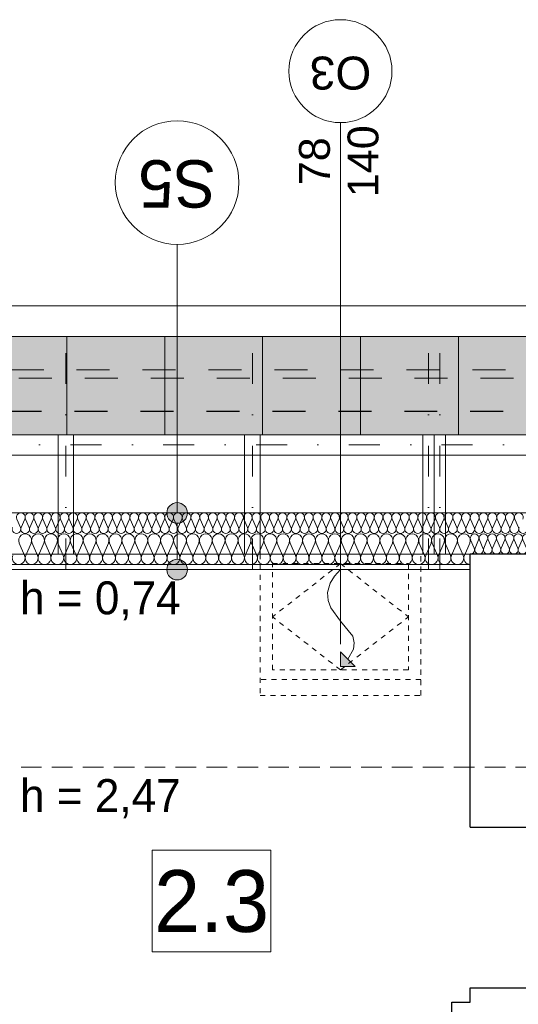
# Model space of a CAD drawing. Extents: x -438200 to -357500, y 15000 to 163871.
# Tile 126 of 148: x -429161 to -426742, y 119345 to 124126. Entities that reach past the tile are written whole.
import ezdxf

# ---------------------------------------------------------------- set-up
doc = ezdxf.new("R2010")
doc.units = 0
doc.header["$MEASUREMENT"] = 0
doc.set_wipeout_variables(frame=1)
for name, pattern in [('Dot & Dashed', [450, 150, -150, 0, -150]), ('Hidden Line', [50, 25, -25]), ('Krawędzie ukryte', [150, 100, -50]), ('Przerywana', [320, 160, -160])]:
    doc.linetypes.add(name, pattern=pattern)
for name, color, linetype in [('#podkład', 252, 'Continuous'), ('A-Okna', 252, 'Continuous'), ('Arch ocieplenie', 252, 'Continuous'), ('Arch opisy', 252, 'Continuous'), ('Inwent Izolacje', 252, 'Continuous')]:
    doc.layers.add(name, color=color, linetype=linetype)
for name, color, linetype, lineweight in [('A-Okna_Nr_Pióra__9', 252, 'Continuous', 13), ('Arch dachowki_Nr_Pióra__81', 252, 'Continuous', 9), ('Arch ocieplenie_Nr_Pióra__44', 252, 'Continuous', 13), ('Arch okna_Nr_Pióra__41', 252, 'Continuous', 15), ('Arch opisy okien_Nr_Pióra__21', 252, 'Continuous', 9), ('Arch opisy okien_Nr_Pióra__9', 252, 'Continuous', 13), ('Arch opisy_Nr_Pióra__1', 252, 'Continuous', 25), ('Arch opisy_Nr_Pióra__21', 252, 'Continuous', 9), ('Arch opisy_Nr_Pióra__9', 252, 'Continuous', 13), ('Arch wykończenie_Nr_Pióra__3', 252, 'Continuous', 18), ('Arch wykończenie_Nr_Pióra__4', 252, 'Continuous', 13), ('arch wypelnienia_Nr_Pióra__2', 252, 'Continuous', 13), ('INWENT DACH_Nr_Pióra__21', 252, 'Continuous', 9), ('Inwent Izolacje_Nr_Pióra__44', 252, 'Continuous', 13), ('INWENT KONST. DREWNIANA_Nr_Pióra__2', 252, 'Continuous', 13), ('INWENT KONST. DREWNIANA_Nr_Pióra__21', 252, 'Continuous', 9), ('INWENT OPISY_Nr_Pióra__21', 252, 'Continuous', 9), ('INWENT RURY SPUSTOWE_Nr_Pióra__21', 252, 'Continuous', 9), ('INWENT WYMIARY_Nr_Pióra__21', 252, 'Continuous', 9), ('INWENT.ŚCIANY_Nr_Pióra__1', 252, 'Continuous', 25), ('INWENT.ŚCIANY_Nr_Pióra__2', 252, 'Continuous', 13), ('INWENT.ŚCIANY_Nr_Pióra__21', 252, 'Continuous', 9), ('Istniejące stropy_Nr_Pióra__5', 252, 'Continuous', 13)]:
    doc.layers.add(name, color=color, linetype=linetype, lineweight=lineweight)
doc.styles.add('GENERATED_STYLE_10', font='arial.ttf')
doc.styles.add('GENERATED_STYLE_2', font='txt')
doc.styles.add('GENERATED_STYLE_3', font='txt')
doc.styles.add('GENERATED_STYLE_5', font='txt')

# ---------------------------------------------------------------- blocks, each defined once
blk = doc.blocks.new('Izolacja cieplna 14_221', base_point=(-426974.9, 106497.6))
at = {"layer": 'Arch ocieplenie_Nr_Pióra__44', "linetype": 'Continuous'}
for p, q in [((-426973.2, 106567.8), (-426955.4, 106527.4)), ((-426951.8, 106527.4), (-426934, 106567.8)), ((-426930.4, 106567.8), (-426912.7, 106527.4)), ((-426909.1, 106527.4), (-426891.3, 106567.8)), ((-426887.7, 106567.8), (-426869.9, 106527.4)), ((-426866.3, 106527.4), (-426848.6, 106567.8)), ((-426845, 106567.8), (-426827.2, 106527.4)), ((-426823.6, 106527.4), (-426805.8, 106567.8)), ((-426802.2, 106567.8), (-426784.5, 106527.4)), ((-426780.9, 106527.4), (-426763.1, 106567.8)), ((-426759.5, 106567.8), (-426741.7, 106527.4))]:
    blk.add_line(p, q, dxfattribs=at)
for centre, start_param, end_param in [((-426953.6, 106576.3), 5.870392, 9.837571), ((-426910.9, 106576.3), 5.870392, 9.837571), ((-426868.1, 106576.3), 5.870392, 9.837571), ((-426825.4, 106576.3), 5.870392, 9.837571), ((-426782.7, 106576.3), 5.870392, 9.837571), ((-426739.9, 106576.3), 5.870392, 9.837571), ((-426974.9, 106518.9), 4.712389, 6.695979), ((-426932.2, 106518.9), 2.7288, 6.695979), ((-426889.5, 106518.9), 2.7288, 6.695979), ((-426846.8, 106518.9), 2.7288, 6.695979), ((-426804, 106518.9), 2.7288, 6.695979), ((-426761.3, 106518.9), 2.7288, 6.695979), ((-426718.6, 106518.9), 2.7288, 6.695979)]:
    blk.add_ellipse(centre, major_axis=(21.4, 0), ratio=0.995514, start_param=start_param, end_param=end_param, dxfattribs=at)
blk = doc.blocks.new('Izolacja cieplna 14_222', base_point=(-429854.9, 106497.6))
at = {"layer": 'Arch ocieplenie_Nr_Pióra__44', "linetype": 'Continuous'}
for p, q in [((-429175.5, 106567.8), (-429157.9, 106527.4)), ((-429154.3, 106527.4), (-429136.7, 106567.8)), ((-429133.2, 106567.8), (-429115.5, 106527.4)), ((-429112, 106527.4), (-429094.4, 106567.8)), ((-429090.8, 106567.8), (-429073.2, 106527.4)), ((-429069.6, 106527.4), (-429052, 106567.8)), ((-429048.5, 106567.8), (-429030.8, 106527.4)), ((-429027.3, 106527.4), (-429009.7, 106567.8)), ((-429006.1, 106567.8), (-428988.5, 106527.4)), ((-428984.9, 106527.4), (-428967.3, 106567.8)), ((-428963.8, 106567.8), (-428946.1, 106527.4)), ((-428942.6, 106527.4), (-428925, 106567.8)), ((-428921.4, 106567.8), (-428903.8, 106527.4)), ((-428900.2, 106527.4), (-428882.6, 106567.8)), ((-428879.1, 106567.8), (-428861.4, 106527.4)), ((-428857.9, 106527.4), (-428840.3, 106567.8)), ((-428836.7, 106567.8), (-428819.1, 106527.4)), ((-428815.5, 106527.4), (-428797.9, 106567.8)), ((-428794.3, 106567.8), (-428776.7, 106527.4)), ((-428773.2, 106527.4), (-428755.5, 106567.8)), ((-428752, 106567.8), (-428734.4, 106527.4)), ((-428730.8, 106527.4), (-428713.2, 106567.8)), ((-428709.6, 106567.8), (-428692, 106527.4)), ((-428688.5, 106527.4), (-428670.8, 106567.8)), ((-428667.3, 106567.8), (-428649.7, 106527.4)), ((-428646.1, 106527.4), (-428628.5, 106567.8)), ((-428624.9, 106567.8), (-428607.3, 106527.4)), ((-428603.8, 106527.4), (-428586.1, 106567.8)), ((-428582.6, 106567.8), (-428565, 106527.4)), ((-428561.4, 106527.4), (-428543.8, 106567.8)), ((-428540.2, 106567.8), (-428522.6, 106527.4)), ((-428519.1, 106527.4), (-428501.4, 106567.8)), ((-428497.9, 106567.8), (-428480.3, 106527.4)), ((-428476.7, 106527.4), (-428459.1, 106567.8)), ((-428455.5, 106567.8), (-428437.9, 106527.4)), ((-428434.3, 106527.4), (-428416.7, 106567.8)), ((-428413.2, 106567.8), (-428395.5, 106527.4)), ((-428392, 106527.4), (-428374.4, 106567.8)), ((-428370.8, 106567.8), (-428353.2, 106527.4)), ((-428349.6, 106527.4), (-428332, 106567.8)), ((-428328.5, 106567.8), (-428310.8, 106527.4)), ((-428307.3, 106527.4), (-428289.7, 106567.8)), ((-428286.1, 106567.8), (-428268.5, 106527.4)), ((-428264.9, 106527.4), (-428247.3, 106567.8)), ((-428243.8, 106567.8), (-428226.1, 106527.4)), ((-428222.6, 106527.4), (-428205, 106567.8)), ((-428201.4, 106567.8), (-428183.8, 106527.4)), ((-428180.2, 106527.4), (-428162.6, 106567.8)), ((-428159.1, 106567.8), (-428141.4, 106527.4)), ((-428137.9, 106527.4), (-428120.3, 106567.8)), ((-428116.7, 106567.8), (-428099.1, 106527.4)), ((-428095.5, 106527.4), (-428077.9, 106567.8)), ((-428074.3, 106567.8), (-428056.7, 106527.4)), ((-428053.2, 106527.4), (-428035.5, 106567.8)), ((-428032, 106567.8), (-428014.4, 106527.4)), ((-428010.8, 106527.4), (-427993.2, 106567.8)), ((-427989.6, 106567.8), (-427972, 106527.4)), ((-427968.5, 106527.4), (-427950.8, 106567.8)), ((-427947.3, 106567.8), (-427929.7, 106527.4)), ((-427926.1, 106527.4), (-427908.5, 106567.8)), ((-427904.9, 106567.8), (-427887.3, 106527.4)), ((-427883.8, 106527.4), (-427866.1, 106567.8)), ((-427862.6, 106567.8), (-427845, 106527.4)), ((-427841.4, 106527.4), (-427823.8, 106567.8)), ((-427820.2, 106567.8), (-427802.6, 106527.4)), ((-427799.1, 106527.4), (-427781.4, 106567.8)), ((-427777.9, 106567.8), (-427760.3, 106527.4)), ((-427756.7, 106527.4), (-427739.1, 106567.8)), ((-427735.5, 106567.8), (-427717.9, 106527.4)), ((-427714.3, 106527.4), (-427696.7, 106567.8)), ((-427693.2, 106567.8), (-427675.5, 106527.4)), ((-427672, 106527.4), (-427654.4, 106567.8)), ((-427650.8, 106567.8), (-427633.2, 106527.4)), ((-427629.6, 106527.4), (-427612, 106567.8)), ((-427608.5, 106567.8), (-427590.8, 106527.4)), ((-427587.3, 106527.4), (-427569.7, 106567.8)), ((-427566.1, 106567.8), (-427548.5, 106527.4)), ((-427544.9, 106527.4), (-427527.3, 106567.8)), ((-427523.8, 106567.8), (-427506.1, 106527.4)), ((-427502.6, 106527.4), (-427485, 106567.8)), ((-427481.4, 106567.8), (-427463.8, 106527.4)), ((-427460.2, 106527.4), (-427442.6, 106567.8)), ((-427439.1, 106567.8), (-427421.4, 106527.4)), ((-427417.9, 106527.4), (-427400.3, 106567.8)), ((-427396.7, 106567.8), (-427379.1, 106527.4)), ((-427375.5, 106527.4), (-427357.9, 106567.8)), ((-427354.3, 106567.8), (-427336.7, 106527.4)), ((-427333.2, 106527.4), (-427315.5, 106567.8)), ((-427312, 106567.8), (-427294.4, 106527.4)), ((-427290.8, 106527.4), (-427273.2, 106567.8)), ((-427269.6, 106567.8), (-427252, 106527.4)), ((-427248.5, 106527.4), (-427230.8, 106567.8)), ((-427227.3, 106567.8), (-427209.7, 106527.4)), ((-427206.1, 106527.4), (-427188.5, 106567.8)), ((-427184.9, 106567.8), (-427167.3, 106527.4)), ((-427163.8, 106527.4), (-427146.1, 106567.8)), ((-427142.6, 106567.8), (-427125, 106527.4)), ((-427121.4, 106527.4), (-427103.8, 106567.8)), ((-427100.2, 106567.8), (-427082.6, 106527.4)), ((-427079.1, 106527.4), (-427061.4, 106567.8)), ((-427057.9, 106567.8), (-427040.3, 106527.4)), ((-427036.7, 106527.4), (-427019.1, 106567.8)), ((-427015.5, 106567.8), (-426997.9, 106527.4)), ((-426994.3, 106527.4), (-426976.7, 106567.8))]:
    blk.add_line(p, q, dxfattribs=at)
for centre, start_param, end_param in [((-429156.1, 106576.3), 4.299595, 8.266775), ((-429113.8, 106576.3), 4.299595, 8.266775), ((-429071.4, 106576.3), 4.299595, 8.266775), ((-429029.1, 106576.3), 4.299595, 8.266775), ((-428986.7, 106576.3), 4.299595, 8.266775), ((-428944.4, 106576.3), 4.299595, 8.266775), ((-428902, 106576.3), 4.299595, 8.266775), ((-428859.7, 106576.3), 4.299595, 8.266775), ((-428817.3, 106576.3), 4.299595, 8.266775), ((-428774.9, 106576.3), 4.299595, 8.266775), ((-428732.6, 106576.3), 4.299595, 8.266775), ((-428690.2, 106576.3), 4.299595, 8.266775), ((-428647.9, 106576.3), 4.299595, 8.266775), ((-428605.5, 106576.3), 4.299595, 8.266775), ((-428563.2, 106576.3), 4.299595, 8.266775), ((-428520.8, 106576.3), 4.299595, 8.266775), ((-428478.5, 106576.3), 4.299595, 8.266775), ((-428436.1, 106576.3), 4.299595, 8.266775), ((-428393.8, 106576.3), 4.299595, 8.266775), ((-428351.4, 106576.3), 4.299595, 8.266775), ((-428309.1, 106576.3), 4.299595, 8.266775), ((-428266.7, 106576.3), 4.299595, 8.266775), ((-428224.4, 106576.3), 4.299595, 8.266775), ((-428182, 106576.3), 4.299595, 8.266775), ((-428139.7, 106576.3), 4.299595, 8.266775), ((-428097.3, 106576.3), 4.299595, 8.266775), ((-428054.9, 106576.3), 4.299595, 8.266775), ((-428012.6, 106576.3), 4.299595, 8.266775), ((-427970.2, 106576.3), 4.299595, 8.266775), ((-427927.9, 106576.3), 4.299595, 8.266775), ((-427885.5, 106576.3), 4.299595, 8.266775), ((-427843.2, 106576.3), 4.299595, 8.266775), ((-427800.8, 106576.3), 4.299595, 8.266775), ((-427758.5, 106576.3), 4.299595, 8.266775), ((-427716.1, 106576.3), 4.299595, 8.266775), ((-427673.8, 106576.3), 4.299595, 8.266775), ((-427631.4, 106576.3), 4.299595, 8.266775), ((-427589.1, 106576.3), 4.299595, 8.266775), ((-427546.7, 106576.3), 4.299595, 8.266775), ((-427504.4, 106576.3), 4.299595, 8.266775), ((-427462, 106576.3), 4.299595, 8.266775), ((-427419.7, 106576.3), 4.299595, 8.266775), ((-427377.3, 106576.3), 4.299595, 8.266775), ((-427334.9, 106576.3), 4.299595, 8.266775), ((-427292.6, 106576.3), 4.299595, 8.266775), ((-427250.2, 106576.3), 4.299595, 8.266775), ((-427207.9, 106576.3), 4.299595, 8.266775), ((-427165.5, 106576.3), 4.299595, 8.266775), ((-427123.2, 106576.3), 4.299595, 8.266775), ((-427080.8, 106576.3), 4.299595, 8.266775), ((-427038.5, 106576.3), 4.299595, 8.266775), ((-426996.1, 106576.3), 4.299595, 8.266775), ((-429177.3, 106518.9), 1.158004, 5.125183), ((-429134.9, 106518.9), 1.158004, 5.125183), ((-429092.6, 106518.9), 1.158004, 5.125183), ((-429050.2, 106518.9), 1.158004, 5.125183), ((-429007.9, 106518.9), 1.158004, 5.125183), ((-428965.5, 106518.9), 1.158004, 5.125183), ((-428923.2, 106518.9), 1.158004, 5.125183), ((-428880.8, 106518.9), 1.158004, 5.125183), ((-428838.5, 106518.9), 1.158004, 5.125183), ((-428796.1, 106518.9), 1.158004, 5.125183), ((-428753.8, 106518.9), 1.158004, 5.125183), ((-428711.4, 106518.9), 1.158004, 5.125183), ((-428669.1, 106518.9), 1.158004, 5.125183), ((-428626.7, 106518.9), 1.158004, 5.125183), ((-428584.4, 106518.9), 1.158004, 5.125183), ((-428542, 106518.9), 1.158004, 5.125183), ((-428499.7, 106518.9), 1.158004, 5.125183), ((-428457.3, 106518.9), 1.158004, 5.125183), ((-428414.9, 106518.9), 1.158004, 5.125183), ((-428372.6, 106518.9), 1.158004, 5.125183), ((-428330.2, 106518.9), 1.158004, 5.125183), ((-428287.9, 106518.9), 1.158004, 5.125183), ((-428245.5, 106518.9), 1.158004, 5.125183), ((-428203.2, 106518.9), 1.158004, 5.125183), ((-428160.8, 106518.9), 1.158004, 5.125183), ((-428118.5, 106518.9), 1.158004, 5.125183), ((-428076.1, 106518.9), 1.158004, 5.125183), ((-428033.8, 106518.9), 1.158004, 5.125183), ((-427991.4, 106518.9), 1.158004, 5.125183), ((-427949.1, 106518.9), 1.158004, 5.125183), ((-427906.7, 106518.9), 1.158004, 5.125183), ((-427864.4, 106518.9), 1.158004, 5.125183), ((-427822, 106518.9), 1.158004, 5.125183), ((-427779.7, 106518.9), 1.158004, 5.125183), ((-427737.3, 106518.9), 1.158004, 5.125183), ((-427694.9, 106518.9), 1.158004, 5.125183), ((-427652.6, 106518.9), 1.158004, 5.125183), ((-427610.2, 106518.9), 1.158004, 5.125183), ((-427567.9, 106518.9), 1.158004, 5.125183), ((-427525.5, 106518.9), 1.158004, 5.125183), ((-427483.2, 106518.9), 1.158004, 5.125183), ((-427440.8, 106518.9), 1.158004, 5.125183), ((-427398.5, 106518.9), 1.158004, 5.125183), ((-427356.1, 106518.9), 1.158004, 5.125183), ((-427313.8, 106518.9), 1.158004, 5.125183), ((-427271.4, 106518.9), 1.158004, 5.125183), ((-427229.1, 106518.9), 1.158004, 5.125183), ((-427186.7, 106518.9), 1.158004, 5.125183), ((-427144.4, 106518.9), 1.158004, 5.125183), ((-427102, 106518.9), 1.158004, 5.125183), ((-427059.7, 106518.9), 1.158004, 5.125183), ((-427017.3, 106518.9), 1.158004, 5.125183), ((-426974.9, 106518.9), 1.158004, 3.141593)]:
    blk.add_ellipse(centre, major_axis=(0, 21.3), ratio=0.995705, start_param=start_param, end_param=end_param, dxfattribs=at)
blk = doc.blocks.new('Izolacja cieplna 14_357', base_point=(-426974.9, 106397.6))
at = {"layer": 'Inwent Izolacje_Nr_Pióra__44', "linetype": 'Continuous'}
for p, q in [((-426973.2, 106466.5), (-426955.6, 106426.9)), ((-426952.1, 106426.9), (-426934.5, 106466.5)), ((-426931, 106466.5), (-426913.4, 106426.9)), ((-426909.8, 106426.9), (-426892.3, 106466.5)), ((-426888.7, 106466.5), (-426871.2, 106426.9)), ((-426867.6, 106426.9), (-426850.1, 106466.5)), ((-426846.5, 106466.5), (-426828.9, 106426.9)), ((-426825.4, 106426.9), (-426807.8, 106466.5)), ((-426804.3, 106466.5), (-426786.7, 106426.9)), ((-426783.2, 106426.9), (-426765.6, 106466.5)), ((-426762.1, 106466.5), (-426744.5, 106426.9)), ((-426741, 106426.9), (-426723.4, 106466.5)), ((-426719.8, 106466.5), (-426702.3, 106426.9)), ((-426698.7, 106426.9), (-426681.2, 106466.5)), ((-426677.6, 106466.5), (-426660.1, 106426.9)), ((-426656.5, 106426.9), (-426638.9, 106466.5)), ((-426635.4, 106466.5), (-426617.8, 106426.9)), ((-426614.3, 106426.9), (-426596.7, 106466.5))]:
    blk.add_line(p, q, dxfattribs=at)
for centre, start_param, end_param in [((-426953.8, 106474.9), 5.870392, 9.837571), ((-426911.6, 106474.9), 5.870392, 9.837571), ((-426869.4, 106474.9), 5.870392, 9.837571), ((-426827.2, 106474.9), 5.870392, 9.837571), ((-426784.9, 106474.9), 5.870392, 9.837571), ((-426742.7, 106474.9), 5.870392, 9.837571), ((-426700.5, 106474.9), 5.870392, 9.837571), ((-426658.3, 106474.9), 5.870392, 9.837571), ((-426616.1, 106474.9), 5.870392, 9.837571), ((-426974.9, 106418.5), 4.712389, 6.695979), ((-426932.7, 106418.5), 2.7288, 6.695979), ((-426890.5, 106418.5), 2.7288, 6.695979), ((-426848.3, 106418.5), 2.7288, 6.695979), ((-426806.1, 106418.5), 2.7288, 6.695979), ((-426763.8, 106418.5), 2.7288, 6.695979), ((-426721.6, 106418.5), 2.7288, 6.695979), ((-426679.4, 106418.5), 2.7288, 6.695979), ((-426637.2, 106418.5), 2.7288, 6.695979), ((-426594.9, 106418.5), 2.7288, 4.712389)]:
    blk.add_ellipse(centre, major_axis=(21.1, 0), ratio=0.988686, start_param=start_param, end_param=end_param, dxfattribs=at)
blk = doc.blocks.new('Izolacja cieplna 14_359', base_point=(-429854.9, 106347.6))
at = {"layer": 'Inwent Izolacje_Nr_Pióra__44', "linetype": 'Continuous'}
for p, q in [((-429163.6, 106451.6), (-429137.6, 106391.8)), ((-429132.3, 106391.8), (-429106.3, 106451.6)), ((-429101, 106451.6), (-429075, 106391.8)), ((-429069.7, 106391.8), (-429043.7, 106451.6)), ((-429038.4, 106451.6), (-429012.4, 106391.8)), ((-429007.1, 106391.8), (-428981.1, 106451.6)), ((-428975.8, 106451.6), (-428949.8, 106391.8)), ((-428944.5, 106391.8), (-428918.4, 106451.6)), ((-428913.2, 106451.6), (-428887.1, 106391.8)), ((-428881.9, 106391.8), (-428855.8, 106451.6)), ((-428850.6, 106451.6), (-428824.5, 106391.8)), ((-428819.3, 106391.8), (-428793.2, 106451.6)), ((-428788, 106451.6), (-428761.9, 106391.8)), ((-428756.7, 106391.8), (-428730.6, 106451.6)), ((-428725.4, 106451.6), (-428699.3, 106391.8)), ((-428694.1, 106391.8), (-428668, 106451.6)), ((-428662.8, 106451.6), (-428636.7, 106391.8)), ((-428631.4, 106391.8), (-428605.4, 106451.6)), ((-428600.1, 106451.6), (-428574.1, 106391.8)), ((-428568.8, 106391.8), (-428542.8, 106451.6)), ((-428537.5, 106451.6), (-428511.5, 106391.8)), ((-428506.2, 106391.8), (-428480.2, 106451.6)), ((-428474.9, 106451.6), (-428448.9, 106391.8)), ((-428443.6, 106391.8), (-428417.6, 106451.6)), ((-428412.3, 106451.6), (-428386.3, 106391.8)), ((-428381, 106391.8), (-428355, 106451.6)), ((-428349.7, 106451.6), (-428323.7, 106391.8)), ((-428318.4, 106391.8), (-428292.4, 106451.6)), ((-428287.1, 106451.6), (-428261.1, 106391.8)), ((-428255.8, 106391.8), (-428229.8, 106451.6)), ((-428224.5, 106451.6), (-428198.4, 106391.8)), ((-428193.2, 106391.8), (-428167.1, 106451.6)), ((-428161.9, 106451.6), (-428135.8, 106391.8)), ((-428130.6, 106391.8), (-428104.5, 106451.6)), ((-428099.3, 106451.6), (-428073.2, 106391.8)), ((-428068, 106391.8), (-428041.9, 106451.6)), ((-428036.7, 106451.6), (-428010.6, 106391.8)), ((-428005.4, 106391.8), (-427979.3, 106451.6)), ((-427974.1, 106451.6), (-427948, 106391.8)), ((-427942.8, 106391.8), (-427916.7, 106451.6)), ((-427911.4, 106451.6), (-427885.4, 106391.8)), ((-427880.1, 106391.8), (-427854.1, 106451.6)), ((-427848.8, 106451.6), (-427822.8, 106391.8)), ((-427817.5, 106391.8), (-427791.5, 106451.6)), ((-427786.2, 106451.6), (-427760.2, 106391.8)), ((-427754.9, 106391.8), (-427728.9, 106451.6)), ((-427723.6, 106451.6), (-427697.6, 106391.8)), ((-427692.3, 106391.8), (-427666.3, 106451.6)), ((-427661, 106451.6), (-427635, 106391.8)), ((-427629.7, 106391.8), (-427603.7, 106451.6)), ((-427598.4, 106451.6), (-427572.4, 106391.8)), ((-427567.1, 106391.8), (-427541.1, 106451.6)), ((-427535.8, 106451.6), (-427509.8, 106391.8)), ((-427504.5, 106391.8), (-427478.4, 106451.6)), ((-427473.2, 106451.6), (-427447.1, 106391.8)), ((-427441.9, 106391.8), (-427415.8, 106451.6)), ((-427410.6, 106451.6), (-427384.5, 106391.8)), ((-427379.3, 106391.8), (-427353.2, 106451.6)), ((-427348, 106451.6), (-427321.9, 106391.8)), ((-427316.7, 106391.8), (-427290.6, 106451.6)), ((-427285.4, 106451.6), (-427259.3, 106391.8)), ((-427254.1, 106391.8), (-427228, 106451.6)), ((-427222.8, 106451.6), (-427196.7, 106391.8)), ((-427191.4, 106391.8), (-427165.4, 106451.6)), ((-427160.1, 106451.6), (-427134.1, 106391.8)), ((-427128.8, 106391.8), (-427102.8, 106451.6)), ((-427097.5, 106451.6), (-427071.5, 106391.8)), ((-427066.2, 106391.8), (-427040.2, 106451.6)), ((-427034.9, 106451.6), (-427008.9, 106391.8)), ((-427003.6, 106391.8), (-426977.6, 106451.6))]:
    blk.add_line(p, q, dxfattribs=at)
for centre, start_param, end_param in [((-429134.9, 106464.2), 4.299595, 8.266775), ((-429072.3, 106464.2), 4.299595, 8.266775), ((-429009.7, 106464.2), 4.299595, 8.266775), ((-428947.1, 106464.2), 4.299595, 8.266775), ((-428884.5, 106464.2), 4.299595, 8.266775), ((-428821.9, 106464.2), 4.299595, 8.266775), ((-428759.3, 106464.2), 4.299595, 8.266775), ((-428696.7, 106464.2), 4.299595, 8.266775), ((-428634.1, 106464.2), 4.299595, 8.266775), ((-428571.5, 106464.2), 4.299595, 8.266775), ((-428508.9, 106464.2), 4.299595, 8.266775), ((-428446.3, 106464.2), 4.299595, 8.266775), ((-428383.6, 106464.2), 4.299595, 8.266775), ((-428321, 106464.2), 4.299595, 8.266775), ((-428258.4, 106464.2), 4.299595, 8.266775), ((-428195.8, 106464.2), 4.299595, 8.266775), ((-428133.2, 106464.2), 4.299595, 8.266775), ((-428070.6, 106464.2), 4.299595, 8.266775), ((-428008, 106464.2), 4.299595, 8.266775), ((-427945.4, 106464.2), 4.299595, 8.266775), ((-427882.8, 106464.2), 4.299595, 8.266775), ((-427820.2, 106464.2), 4.299595, 8.266775), ((-427757.6, 106464.2), 4.299595, 8.266775), ((-427694.9, 106464.2), 4.299595, 8.266775), ((-427632.3, 106464.2), 4.299595, 8.266775), ((-427569.7, 106464.2), 4.299595, 8.266775), ((-427507.1, 106464.2), 4.299595, 8.266775), ((-427444.5, 106464.2), 4.299595, 8.266775), ((-427381.9, 106464.2), 4.299595, 8.266775), ((-427319.3, 106464.2), 4.299595, 8.266775), ((-427256.7, 106464.2), 4.299595, 8.266775), ((-427194.1, 106464.2), 4.299595, 8.266775), ((-427131.5, 106464.2), 4.299595, 8.266775), ((-427068.9, 106464.2), 4.299595, 8.266775), ((-427006.3, 106464.2), 4.299595, 8.266775), ((-429166.3, 106379.1), 1.158004, 5.125183), ((-429103.6, 106379.1), 1.158004, 5.125183), ((-429041, 106379.1), 1.158004, 5.125183), ((-428978.4, 106379.1), 1.158004, 5.125183), ((-428915.8, 106379.1), 1.158004, 5.125183), ((-428853.2, 106379.1), 1.158004, 5.125183), ((-428790.6, 106379.1), 1.158004, 5.125183), ((-428728, 106379.1), 1.158004, 5.125183), ((-428665.4, 106379.1), 1.158004, 5.125183), ((-428602.8, 106379.1), 1.158004, 5.125183), ((-428540.2, 106379.1), 1.158004, 5.125183), ((-428477.6, 106379.1), 1.158004, 5.125183), ((-428414.9, 106379.1), 1.158004, 5.125183), ((-428352.3, 106379.1), 1.158004, 5.125183), ((-428289.7, 106379.1), 1.158004, 5.125183), ((-428227.1, 106379.1), 1.158004, 5.125183), ((-428164.5, 106379.1), 1.158004, 5.125183), ((-428101.9, 106379.1), 1.158004, 5.125183), ((-428039.3, 106379.1), 1.158004, 5.125183), ((-427976.7, 106379.1), 1.158004, 5.125183), ((-427914.1, 106379.1), 1.158004, 5.125183), ((-427851.5, 106379.1), 1.158004, 5.125183), ((-427788.9, 106379.1), 1.158004, 5.125183), ((-427726.3, 106379.1), 1.158004, 5.125183), ((-427663.6, 106379.1), 1.158004, 5.125183), ((-427601, 106379.1), 1.158004, 5.125183), ((-427538.4, 106379.1), 1.158004, 5.125183), ((-427475.8, 106379.1), 1.158004, 5.125183), ((-427413.2, 106379.1), 1.158004, 5.125183), ((-427350.6, 106379.1), 1.158004, 5.125183), ((-427288, 106379.1), 1.158004, 5.125183), ((-427225.4, 106379.1), 1.158004, 5.125183), ((-427162.8, 106379.1), 1.158004, 5.125183), ((-427100.2, 106379.1), 1.158004, 5.125183), ((-427037.6, 106379.1), 1.158004, 5.125183), ((-426974.9, 106379.1), 1.158004, 3.141593)]:
    blk.add_ellipse(centre, major_axis=(0, 31.5), ratio=0.993594, start_param=start_param, end_param=end_param, dxfattribs=at)
blk = doc.blocks.new('Krzywa_26', base_point=(-427604.9, 106322.6))
at = {"layer": 'A-Okna_Nr_Pióra__9', "linetype": 'Continuous'}
blk.add_hatch(color=256, dxfattribs=at).paths.add_polyline_path([(-427604.9, 105852), (-427604.5, 105922.7), (-427534.2, 105851.6)], flags=0)
for p, q in [((-427604.9, 105852), (-427604.5, 105922.7)), ((-427604.5, 105922.7), (-427534.2, 105851.6)), ((-427604.9, 105852), (-427534.2, 105851.6))]:
    blk.add_line(p, q, dxfattribs=at)
at = {"layer": 'A-Okna_Nr_Pióra__9', "linetype": 'Continuous', "flags": 128}
blk.add_lwpolyline([(-427604.9, 106322.6), (-427634.1, 106291.5), (-427655.4, 106256.4), (-427667.6, 106211.7), (-427665, 106173), (-427652.1, 106136.5), (-427604.9, 106072), (-427545.3, 105998.7), (-427538.2, 105966.7), (-427542.2, 105936.9), (-427569.4, 105887.2)], dxfattribs=at)
blk = doc.blocks.new('Linia_164', base_point=(-428397.3, 106597.6))
at = {"layer": 'Arch opisy_Nr_Pióra__21', "linetype": 'Continuous'}
blk.add_line((-428397.3, 106597.6), (-428397.3, 107901.8), dxfattribs=at)
blk.add_circle((-428397.3, 108201.8), 300, dxfattribs=at)
blk = doc.blocks.new('Linia_165', base_point=(-428397.3, 106322.6))
at = {"layer": 'Arch opisy_Nr_Pióra__21', "linetype": 'Continuous'}
for points in [[(-428347.3, 106597.6), (-428351.1, 106616.7), (-428362, 106633), (-428378.2, 106643.8), (-428397.3, 106647.6), (-428416.5, 106643.8), (-428432.7, 106633), (-428443.5, 106616.7), (-428447.3, 106597.6), (-428443.5, 106578.5), (-428432.7, 106562.3), (-428416.5, 106551.4), (-428397.3, 106547.6), (-428378.2, 106551.4), (-428362, 106562.3), (-428351.1, 106578.5)], [(-428347.3, 106322.6), (-428351.1, 106341.7), (-428362, 106358), (-428378.2, 106368.8), (-428397.3, 106372.6), (-428416.5, 106368.8), (-428432.7, 106358), (-428443.5, 106341.7), (-428447.3, 106322.6), (-428443.5, 106303.5), (-428432.7, 106287.3), (-428416.5, 106276.4), (-428397.3, 106272.6), (-428378.2, 106276.4), (-428362, 106287.3), (-428351.1, 106303.5)]]:
    blk.add_hatch(color=256, dxfattribs=at).paths.add_polyline_path(points, flags=0)
blk.add_line((-428397.3, 106372.6), (-428397.3, 106547.6), dxfattribs=at)
for centre in [(-428397.3, 106597.6), (-428397.3, 106322.6)]:
    blk.add_circle(centre, 50, dxfattribs=at)
blk = doc.blocks.new('poddasze')
at = {"layer": 'arch wypelnienia_Nr_Pióra__2', "linetype": 'Continuous', "lineweight": 0}
blk.add_hatch(color=252, dxfattribs=at).paths.add_polyline_path([(-414324.9, 91140.1), (-430714.9, 91140.1), (-430714.9, 91616.3), (-414324.9, 91616.3)], flags=0)
at = {"layer": 'Arch dachowki_Nr_Pióra__81', "color": 252, "linetype": 'Continuous'}
for p, q in [((-428932.4, 91140.1), (-428932.4, 91616.3)), ((-428457.4, 91140.1), (-428457.4, 91616.3)), ((-427982.4, 91140.1), (-427982.4, 91616.3)), ((-427507.4, 91140.1), (-427507.4, 91616.3)), ((-427032.4, 91140.1), (-427032.4, 91616.3))]:
    blk.add_line(p, q, dxfattribs=at)
at = {"layer": 'Arch okna_Nr_Pióra__41', "color": 252, "linetype": 'Hidden Line'}
for p, q in [((-427214.9, 90560.1), (-427994.9, 90560.1)), ((-427994.9, 90560.1), (-427994.9, 89874.6)), ((-427214.9, 89874.6), (-427214.9, 90560.1)), ((-427934.9, 89997.7), (-427934.9, 90514.1)), ((-427934.9, 90514.1), (-427274.9, 90514.1)), ((-427604.9, 90514.1), (-427934.9, 90255.9)), ((-427604.9, 90514.1), (-427274.9, 90255.9)), ((-427274.9, 90514.1), (-427274.9, 89997.7)), ((-427604.9, 89997.7), (-427934.9, 90255.9)), ((-427604.9, 89997.7), (-427274.9, 90255.9)), ((-427274.9, 89997.7), (-427934.9, 89997.7)), ((-427214.9, 89951.7), (-427994.9, 89951.7)), ((-427994.9, 89874.6), (-427214.9, 89874.6))]:
    blk.add_line(p, q, dxfattribs=at)
at = {"layer": 'Arch opisy okien_Nr_Pióra__21', "color": 252, "linetype": 'Continuous'}
blk.add_line((-427604.9, 90123.6), (-427604.9, 92655.1), dxfattribs=at)
at = {"layer": 'Arch opisy_Nr_Pióra__9', "color": 252, "linetype": 'Continuous'}
blk.add_circle((-427604.9, 92905.1), 250, dxfattribs=at)
at = {"layer": 'Arch wykończenie_Nr_Pióra__3', "color": 252, "linetype": 'Przerywana'}
blk.add_line((-430484.9, 91455.1), (-414514.9, 91455.1), dxfattribs=at)
at = {"layer": 'Arch wykończenie_Nr_Pióra__4', "color": 252, "linetype": 'Continuous'}
blk.add_line((-429804.9, 90760.1), (-423684.9, 90760.1), dxfattribs=at)
at = {"layer": 'INWENT DACH_Nr_Pióra__21', "color": 252, "linetype": 'Continuous'}
blk.add_line((-414324.9, 91616.3), (-430714.9, 91616.3), dxfattribs=at)
at = {"layer": 'INWENT KONST. DREWNIANA_Nr_Pióra__2', "color": 252, "linetype": 'Continuous'}
for p, q in [((-428974.9, 91140.1), (-428974.9, 90560.1)), ((-428899.9, 91140.1), (-428899.9, 90560.1)), ((-428069.9, 91140.1), (-428069.9, 90560.1)), ((-427994.9, 91140.1), (-427994.9, 90560.1)), ((-427204.9, 91140.1), (-427204.9, 90560.1)), ((-427149.9, 91140.1), (-427149.9, 90560.1)), ((-427149.9, 91140.1), (-427149.9, 90560.1)), ((-427094.9, 91140.1), (-427094.9, 90560.1))]:
    blk.add_line(p, q, dxfattribs=at)
at = {"layer": 'INWENT KONST. DREWNIANA_Nr_Pióra__21', "color": 252, "linetype": 'Dot & Dashed'}
for p, q in [((-428937.4, 91536.7), (-428937.4, 90455.1)), ((-428032.4, 91536.7), (-428032.4, 90455.1)), ((-427177.4, 91536.7), (-427177.4, 90455.1)), ((-427122.4, 91536.7), (-427122.4, 90455.1)), ((-430714.9, 91090.1), (-414324.9, 91090.1)), ((-430714.9, 91090.1), (-414324.9, 91090.1))]:
    blk.add_line(p, q, dxfattribs=at)
at = {"layer": 'INWENT KONST. DREWNIANA_Nr_Pióra__21', "color": 252, "linetype": 'Continuous'}
for p, q in [((-414324.9, 91140.1), (-430714.9, 91140.1)), ((-414324.9, 91040.1), (-430714.9, 91040.1))]:
    blk.add_line(p, q, dxfattribs=at)
at = {"layer": 'INWENT RURY SPUSTOWE_Nr_Pióra__21', "color": 252, "linetype": 'Continuous'}
blk.add_line((-414324.9, 91766.3), (-430714.9, 91766.3), dxfattribs=at)
at = {"layer": 'INWENT.ŚCIANY_Nr_Pióra__1', "color": 252, "linetype": 'Przerywana'}
blk.add_line((-429854.9, 91255.1), (-415204.9, 91255.1), dxfattribs=at)
at = {"layer": 'INWENT.ŚCIANY_Nr_Pióra__1', "color": 252, "linetype": 'Continuous'}
for p, q in [((-426974.9, 89235.1), (-426974.9, 90560.1)), ((-426594.9, 90560.1), (-426974.9, 90560.1)), ((-426974.9, 89235.1), (-426594.9, 89235.1)), ((-426974.9, 88385.1), (-426974.9, 88455.1)), ((-426974.9, 88455.1), (-426594.9, 88455.1)), ((-427064.9, 87175.1), (-427064.9, 88385.1)), ((-427064.9, 88385.1), (-426974.9, 88385.1))]:
    blk.add_line(p, q, dxfattribs=at)
at = {"layer": 'INWENT.ŚCIANY_Nr_Pióra__2', "color": 252, "linetype": 'Przerywana'}
blk.add_line((-430444.9, 91415.1), (-414594.9, 91415.1), dxfattribs=at)
at = {"layer": 'INWENT.ŚCIANY_Nr_Pióra__21', "color": 252, "linetype": 'Continuous'}
for p, q in [((-429854.9, 90560.1), (-426974.9, 90560.1)), ((-429854.9, 90510.1), (-426974.9, 90510.1)), ((-429854.9, 90485.1), (-426974.9, 90485.1))]:
    blk.add_line(p, q, dxfattribs=at)
at = {"layer": 'Istniejące stropy_Nr_Pióra__5', "color": 252, "linetype": 'Krawędzie ukryte'}
blk.add_line((-423504.9, 89525.1), (-429854.9, 89525.1), dxfattribs=at)
at = {"layer": 'A-Okna', "color": 252, "linetype": 'Continuous', "lineweight": 13}
blk.add_blockref('Krzywa_26', (-427604.9, 90485.1), dxfattribs=at)
at = {"layer": 'Arch ocieplenie', "color": 252, "linetype": 'Continuous', "lineweight": 13}
for name, p in [('Izolacja cieplna 14_222', (-429854.9, 90660.1)), ('Izolacja cieplna 14_221', (-426974.9, 90660.1))]:
    blk.add_blockref(name, p, dxfattribs=at)
at = {"layer": 'Arch opisy', "color": 252, "linetype": 'Continuous'}
for name, p in [('Linia_164', (-428397.3, 90760.1)), ('Linia_165', (-428397.3, 90485.1))]:
    blk.add_blockref(name, p, dxfattribs=at)
at = {"layer": 'Inwent Izolacje', "color": 252, "linetype": 'Continuous', "lineweight": 13}
for name, p in [('Izolacja cieplna 14_359', (-429854.9, 90510.1)), ('Izolacja cieplna 14_357', (-426974.9, 90560.1))]:
    blk.add_blockref(name, p, dxfattribs=at)
at = {"layer": 'Arch opisy okien_Nr_Pióra__21', "color": 252, "linetype": 'Continuous', "char_height": 150, "attachment_point": 2, "rotation": 90, "style": 'GENERATED_STYLE_10'}
for s, insert in [('{140}', (-427570.7, 92467.6)), ('{78}', (-427806.4, 92467.6))]:
    blk.add_mtext(s, dxfattribs=dict(at, insert=insert))
at = {"layer": 'Arch opisy okien_Nr_Pióra__9', "color": 252, "linetype": 'Continuous', "insert": (-427604.9, 92815.9), "char_height": 160, "attachment_point": 2, "rotation": 180, "style": 'GENERATED_STYLE_10'}
blk.add_mtext('{O3}', dxfattribs=at)
at = {"layer": 'Arch opisy_Nr_Pióra__1', "color": 252, "linetype": 'Continuous', "insert": (-428397.3, 92242.8), "char_height": 230, "attachment_point": 2, "rotation": 180, "style": 'GENERATED_STYLE_5'}
blk.add_mtext('{S5}', dxfattribs=at)
at = {"layer": 'INWENT WYMIARY_Nr_Pióra__21', "color": 252, "linetype": 'Continuous', "char_height": 160, "attachment_point": 8, "style": 'GENERATED_STYLE_2'}
for s, insert in [('{h = 0,74}', (-428769.9, 90238.2)), ('{h = 2,47}', (-428769.9, 89278.2))]:
    blk.add_mtext(s, dxfattribs=dict(at, insert=insert))
at = {"color": 252, "linetype": 'Continuous', "ltscale": 1763388.610536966}
blk.add_wipeout([(-428518.2, 89123.7), (-427942.2, 89123.7), (-427942.2, 88629.5), (-428518.2, 88629.5)], dxfattribs=at).dxf.layer = 'INWENT OPISY_Nr_Pióra__21'
at = {"layer": 'INWENT OPISY_Nr_Pióra__21', "color": 252, "linetype": 'Continuous', "flags": 128}
blk.add_lwpolyline([(-428518.2, 89123.7), (-427942.2, 89123.7), (-427942.2, 88629.5), (-428518.2, 88629.5)], close=True, dxfattribs=at)
at = {"layer": 'INWENT OPISY_Nr_Pióra__21', "color": 252, "linetype": 'Continuous', "insert": (-428230.2, 88721.5), "char_height": 300, "attachment_point": 8, "style": 'GENERATED_STYLE_3'}
blk.add_mtext('{2.3 }', dxfattribs=at)

msp = doc.modelspace()

# ---------------------------------------------------------------- block references
at = {"layer": '#podkład', "color": 3, "lineweight": 50}
msp.add_blockref('poddasze', (0, 30970.8), dxfattribs=at)

doc.saveas('drawing.dxf')
